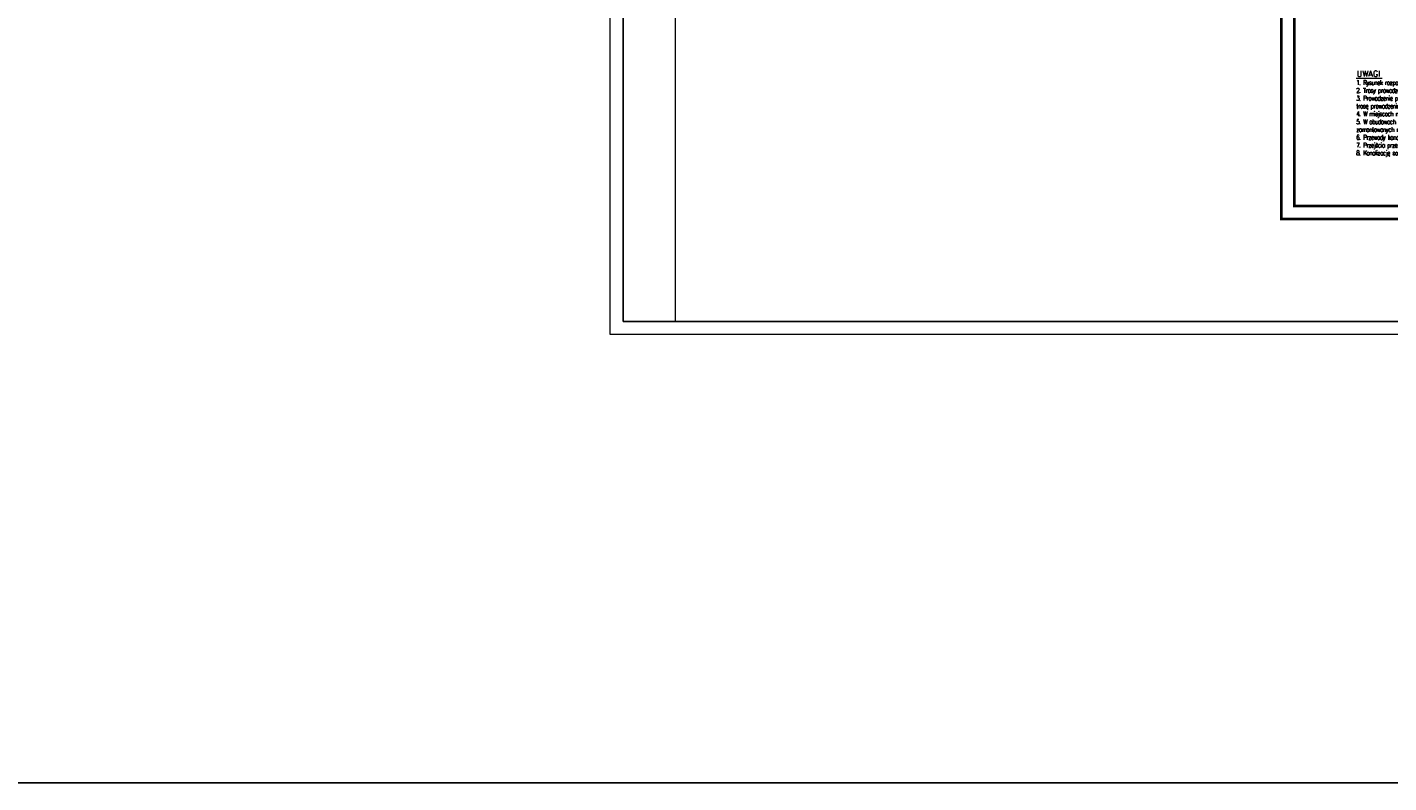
# Model space of a CAD drawing. Header units: millimetres. Extents: x 3698380 to 4312681, y 939872 to 1104488.
# Tile 22 of 93: x 3912305 to 3964475, y 939872 to 968853. Entities that reach past the tile are written whole.
import ezdxf

# ---------------------------------------------------------------- set-up
doc = ezdxf.new("R2010")
doc.units = ezdxf.units.MM
doc.header["$LTSCALE"] = 10
for name, color, linetype, lineweight in [('253.Legenda_wodkan$0$_S_opis', 7, 'Continuous', 18), ('HVAC_opis_woda', 4, 'Continuous', 13), ('tabelka', 7, 'Continuous', 9)]:
    doc.layers.add(name, color=color, linetype=linetype, lineweight=lineweight)
doc.layers.add('__INST_opisy', color=3, linetype='Continuous')
doc.styles.add('253.Legenda_wodkan$0$simplex', font='simplex.shx')
doc.styles.add('OPIS1', font='ROMANS.SHX', dxfattribs={"width": 0.8})

msp = doc.modelspace()

# ---------------------------------------------------------------- linework, layer by layer
at = {"layer": '253.Legenda_wodkan$0$_S_opis'}
msp.add_line((3963232, 966902), (3964223, 966902), dxfattribs=at)
at = {"layer": '__INST_opisy', "ltscale": 2}
msp.add_lwpolyline([(3800629, 1104488), (4262010, 1104488), (4262010, 939872), (3800629, 939872)], close=True, dxfattribs=at)
at = {"layer": '__INST_opisy', "ltscale": 2, "const_width": 100}
msp.add_lwpolyline([(3960356, 991198), (4002356, 991198), (4002356, 961498), (3960356, 961498), (3960356, 991198)], dxfattribs=at)
msp.add_lwpolyline([(3960856, 990698), (4001856, 990698), (4001856, 961998), (3960856, 961998)], close=True, dxfattribs=at)
at = {"layer": 'DEFPOINTS'}
msp.add_lwpolyline([(3935140, 957568), (3935140, 1015968), (4024140, 1015968), (4024140, 957568)], close=True, dxfattribs=at)
at = {"layer": 'tabelka'}
for points in [[(3934640, 957068), (3934640, 1016468), (4024640, 1016468), (4024640, 957068)], [(3937140, 957568), (3937140, 1015968), (4024140, 1015968), (4024140, 957568)]]:
    msp.add_lwpolyline(points, close=True, dxfattribs=at)

# ---------------------------------------------------------------- texts
at = {"layer": '253.Legenda_wodkan$0$_S_opis', "style": '253.Legenda_wodkan$0$simplex'}
msp.add_text('UWAGI', height=226.2, dxfattribs=at).set_placement((3963247, 966956))
at = {"layer": 'HVAC_opis_woda', "color": 0, "insert": (3963225, 966819), "char_height": 180, "attachment_point": 1, "rotation": 360, "style": 'OPIS1'}
msp.add_mtext_dynamic_manual_height_columns('{\\T0.85;1. Rysunek rozpatrywać razem z projektami pozostałych branż oraz opisem technicznym \\P2. Trasy prowadzenia instalacji w razie kolizji korygować na bieżąco na budowie\\P3. Prowadzenie przewodów na rysunku pokazano schematycznie w celu zachowania czytelności opracowania. Dokładną trasę prowadzenia ruraży ustalić w trakcie wykonywania prac montażowych\\P4. W miejscach montażu armatury na przewodach należy przewidzieć dostęp do tej armatury\\P5. W obudowach pionów kanalizacyjnych i ściankach instalacyjnych wykonać otwory umozliwiające dostęp do rewizji zamontowanych na pionach kanalizacyjnych\\P6. Przewody kanalizacyjne prowadzone poza ściankami instalacyjnymi należy obudować estetycznie\\P7. Przejścia przez przegrody i fundamenty wykonać w tulei ochronnej\\P8. Kanalizację sanitarną włączyć do istniejącej zewnętrznej instalacji kanalizacji po uwczesnym sprawdzeniu rzędnych w terenie}', width=11134.99, gutter_width=11473, heights=[3596], dxfattribs=at)

doc.saveas('drawing.dxf')
